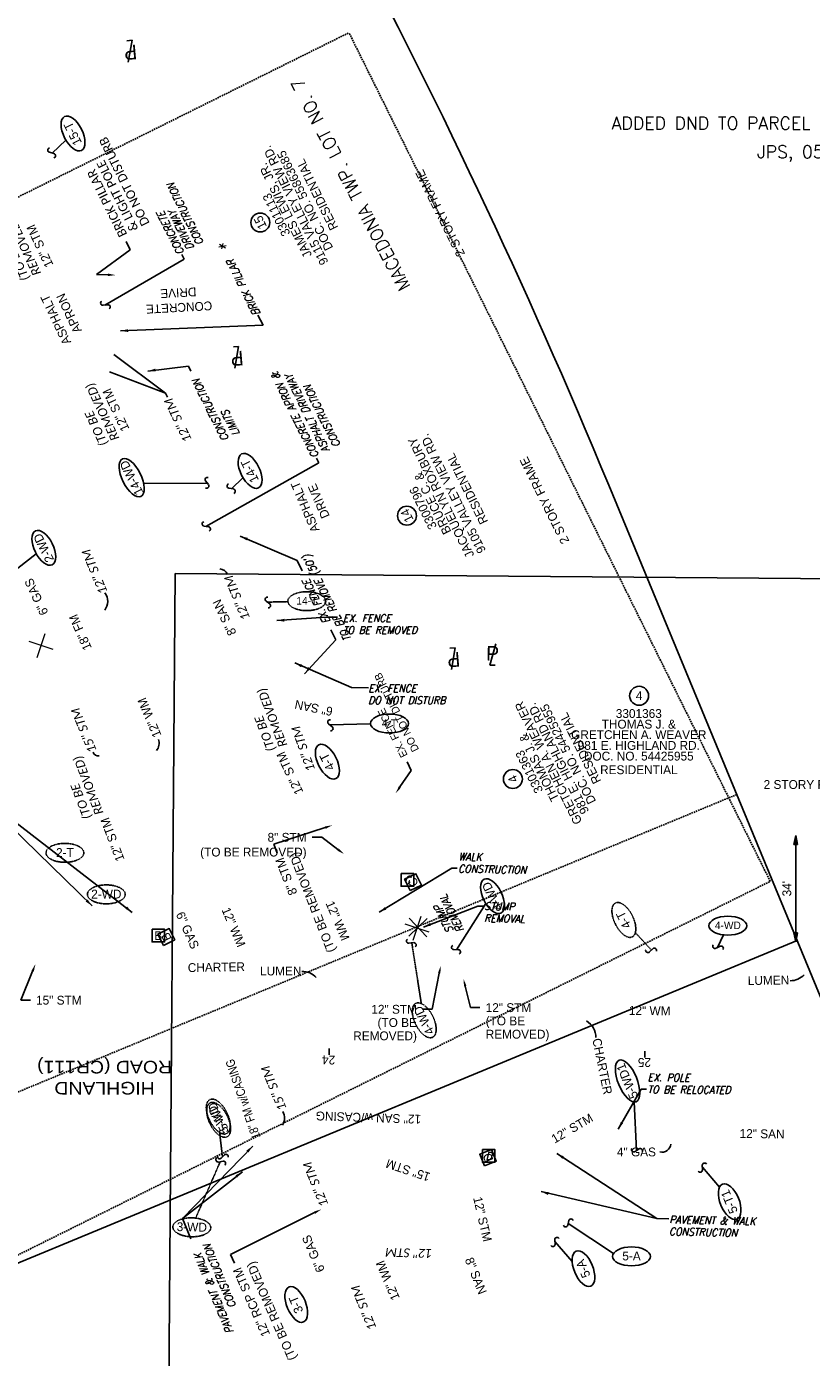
# Model space of a CAD drawing. Header units: feet. Extents: x 2244667 to 2246839, y 594935 to 597097.
# Tile 10 of 14: x 2245661 to 2245910, y 596146 to 596567. Entities that reach past the tile are written whole.
import ezdxf
from ezdxf import colors
from ezdxf.entities.mleader import LeaderData, LeaderLine
from ezdxf.enums import TextEntityAlignment as Align
from ezdxf.math import Vec2, Vec3

# ---------------------------------------------------------------- set-up
doc = ezdxf.new("R2010")
doc.units = ezdxf.units.FT
doc.header["$MEASUREMENT"] = 0
doc.linetypes.add('DASHED', pattern=[0.75, 0.5, -0.25])
doc.linetypes.add('HIDDEN2', pattern=[0.1875, 0.125, -0.0625])
doc.layers.add('0_View_Frame_Border', color=245, linetype='Continuous', plot=False)
doc.layers.add('SC_Scratch4', color=7, linetype='Continuous', plot=False)
for name, color, linetype in [('DR_P_Text', 7, 'Continuous'), ('DR_X_Text', 7, 'Continuous'), ('DV_X_Text', 7, 'Continuous'), ('DV_X_Text_02', 6, 'Continuous'), ('PV_X_Text', 7, 'Continuous'), ('RW_P_Text_01', 4, 'Continuous'), ('RW_P_Text_02', 150, 'Continuous'), ('RW_P_Text_03', 171, 'Continuous'), ('RW_P_Text_04', 7, 'Continuous'), ('RW_X_Esmt_Text_01', 2, 'Continuous'), ('SH_Text', 7, 'Continuous'), ('SV_X_Random_Point', 7, 'Continuous'), ('UT_X_Cable_TV_Text', 7, 'Continuous'), ('UT_X_Gas_Text', 7, 'Continuous'), ('UT_X_Sanitary_Text', 7, 'Continuous'), ('UT_X_Water_Text', 7, 'Continuous')]:
    doc.layers.add(name, color=color, linetype=linetype)
doc.styles.add('Font 70-Main Title', font='txt', dxfattribs={"width": 1.15, "height": 0.25})
doc.styles.add('P_Slanted_Normal', font='calibrii.ttf', dxfattribs={"height": 0.14})
doc.styles.add('P_Straight_Normal', font='calibri.ttf', dxfattribs={"height": 0.14})
doc.styles.add('ROMANS', font='ROMANS.shx', dxfattribs={"height": 2.4})
doc.styles.add('Slanted Normal CL CONST', font='romans.shx', dxfattribs={"width": 0.9, "oblique": 15, "height": 14})
doc.styles.add('Slanted-Normal', font='font31.shx', dxfattribs={"height": 0.14})
doc.styles.add('Slanted-Normal LS 0.50_0', font='font31.shx')
doc.dimstyles.new('Dec-0  Slanted', dxfattribs={"dimtxt": 0.14, "dimasz": 0.14, "dimexe": 0.07, "dimexo": 0.07, "dimgap": 0.07, "dimtad": 1, "dimdec": 0, "dimzin": 3, "dimdsep": 46, "dimtxsty": 'Slanted-Normal', "dimblk": 'Dim1', "dimcen": 0, "dimclrd": 256, "dimclre": 256, "dimclrt": 256, "dimaunit": 1, "dimadec": 5, "dimazin": 3, "dimtfac": 1, "dimtdec": 0, "dimtmove": 1, "dimatfit": 0, "dimldrblk": 'Dim1', "dimfxl": 1, "dimtolj": 1, "dimtzin": 0, "dimlwd": -1, "dimlwe": -1, "dimarcsym": 0})

# ---------------------------------------------------------------- blocks, each defined once
blk = doc.blocks.new('SQUIG')
blk.add_line((0.035, 0.029), (-0.021, -0.02))
for centre, start, end in [((-0.044, 0.008), 158.1069, 307.9876), ((0.057, 0.001), 341.0875, 128.316)]:
    blk.add_arc(centre, 0.0361, start, end)
blk = doc.blocks.new('AH2')
blk.add_solid([(8, -1.5), (0, 0), (8, 1.5)])
blk = doc.blocks.new('X')
at = {"layer": 'SV_X_Random_Point', "color": 7, "linetype": 'Continuous', "lineweight": 0}
for p, q in [((-0.0667, -0.0668), (0.0667, 0.0668)), ((-0.0667, 0.0668), (0.0667, -0.0668))]:
    blk.add_line(p, q, dxfattribs=at)
blk = doc.blocks.new('PL')
for q in [(0.055, 0.209), (0.048, -0.132)]:
    blk.add_line((-0.034, -0.132), q)
at = {"style": 'Slanted-Normal'}
blk.add_text('P', height=0.23, dxfattribs=at).set_placement((-0.097, -0.059))
blk = doc.blocks.new('Dim1')
h = blk.add_hatch(color=4)
h.dxf.hatch_style = 1
h.paths.add_polyline_path([(0, 0), (-1, -0.2), (-1, 0.2)])
at = {"color": 4}
blk.add_lwpolyline([(0, 0), (-1, -0.2), (-1, 0.2), (0, 0)], dxfattribs=at)
blk = doc.blocks.new('*D1124')
at = {"layer": 'Defpoints', "color": 0, "transparency": 16777216}
for p in [(2245902.64, 596310.86), (2245902.38, 596277.26), (2245904.68, 596277.26)]:
    blk.add_point(p, dxfattribs=at)
at = {"layer": 'SH_Text', "linetype": 'Continuous', "transparency": 16777216}
blk.add_line((2245904.68, 596308.06), (2245904.68, 596280.06), dxfattribs=at)
at = {"layer": 'SH_Text', "transparency": 16777216, "xscale": 2.8, "yscale": 2.8, "zscale": 2.8}
for p, rotation in [((2245904.68, 596310.86), 90), ((2245904.68, 596277.26), 270)]:
    blk.add_blockref('Dim1', p, dxfattribs=dict(at, rotation=rotation))
at = {"layer": 'SH_Text', "transparency": 16777216, "insert": (2245901.88, 596294.06), "char_height": 2.8, "attachment_point": 5, "rotation": 90, "style": 'Slanted-Normal'}
blk.add_mtext("\\A1;34'", dxfattribs=at)

msp = doc.modelspace()

# ---------------------------------------------------------------- linework, layer by layer
at = {"layer": '0_View_Frame_Border', "linetype": 'DASHED'}
for p, q in [((2245494.49, 596431.65), (2245763.19, 596565.07)), ((2245896.61, 596296.37), (2245763.19, 596565.07)), ((2245886, 596323.86), (2245608.79, 596209.16)), ((2245627.91, 596162.95), (2245896.61, 596296.37))]:
    msp.add_line(p, q, dxfattribs=at)
at = {"layer": '0_View_Frame_Border'}
for p, q in [((2245705.77, 596093.8), (2245708.14, 596393.79)), ((2245905.12, 596277.65), (2245627.91, 596162.95))]:
    msp.add_line(p, q, dxfattribs=at)
at = {"layer": '0_View_Frame_Border', "flags": 128}
for points in [[(2246144.07, 595700.14), (2245845.46, 596421.83, 0.049646), (2245652.86, 596781.58)], [(2245708.14, 596393.79), (2246143.8, 596390.36, -0.051679), (2246321.28, 596370.55), (2246630.44, 596303.23)]]:
    msp.add_lwpolyline(points, format="xyb", dxfattribs=at)
at = {"layer": 'DR_P_Text', "elevation": -2088, "flags": 128}
for points in [[(2245705.06, 596450.97), (2245688.68, 596463.22)], [(2245705.06, 596450.97), (2245687.37, 596457.73)], [(2245705.06, 596450.97), (2245705.7, 596449.68)]]:
    msp.add_lwpolyline(points, dxfattribs=at)
at = {"layer": 'DR_P_Text'}
for centre, radius, start, end in [((2245722.19, 596392.63), 2.66, 19.8403, 88.7106), ((2245682.32, 596385.03), 4.47, 321.6674, 36.3348), ((2245683.79, 596337.76), 1.7, 195.3027, 279.3689), ((2245835.2, 596246.89), 6.21, 0.1738, 58.569), ((2245738.85, 596221.39), 3.96, 325.2136, 31.6747)]:
    msp.add_arc(centre, radius, start, end, dxfattribs=at)
at = {"layer": 'DV_X_Text'}
msp.add_circle((2245855.08, 596355.14), 3, dxfattribs=at)
at = {"layer": 'DV_X_Text_02'}
for centre in [(2245735.11, 596504.98), (2245781.56, 596412.15), (2245815.12, 596328.77)]:
    msp.add_circle(centre, 3, dxfattribs=at)
at = {"layer": 'RW_P_Text_01', "linetype": 'HIDDEN2'}
for p, q in [((2245743.84, 596384.93), (2245737.41, 596384.78)), ((2245714.64, 596189.75), (2245722.43, 596207.63))]:
    msp.add_line(p, q, dxfattribs=at)
at = {"layer": 'RW_P_Text_01'}
for p, q in [((2245755.93, 596379.98), (2245740.32, 596378.96)), ((2245759.53, 596379.97), (2245755.93, 596379.98)), ((2245763.98, 596357.74), (2245746, 596365.57)), ((2245769.42, 596357.62), (2245763.98, 596357.74)), ((2245770.04, 596346.21), (2245757.18, 596345.9)), ((2245795.77, 596300.56), (2245772.71, 596286.57)), ((2245797.43, 596300.52), (2245795.77, 596300.56)), ((2245804.02, 596288.53), (2245786.81, 596281.91)), ((2245806.06, 596288.49), (2245804.02, 596288.53)), ((2245881.82, 596279.41), (2245879.96, 596275.46)), ((2245855.73, 596230.61), (2245848.47, 596217.92)), ((2245857.4, 596230.6), (2245855.73, 596230.61)), ((2245860.72, 596189.64), (2245828.98, 596210.19)), ((2245860.72, 596189.64), (2245824.03, 596198.17)), ((2245832.63, 596188.04), (2245846.97, 596178.56)), ((2245864.49, 596189.55), (2245860.72, 596189.64))]:
    msp.add_line(p, q, dxfattribs=at)
at = {"layer": 'RW_P_Text_01', "flags": 128}
for points in [[(2245779.7, 596298.84), (2245783.7, 596298.84), (2245783.7, 596294.84), (2245779.7, 596294.84)], [(2245805.44, 596211.42), (2245809.44, 596211.42), (2245809.44, 596207.42), (2245805.44, 596207.42)]]:
    msp.add_lwpolyline(points, close=True, dxfattribs=at)
at = {"layer": 'RW_P_Text_01', "linetype": 'HIDDEN2'}
for centre, major_axis in [((2245749.83, 596385.08), (6, 0)), ((2245673.23, 596305.4), (6, 0)), ((2245686.34, 596292.25), (6, 0)), ((2245713.42, 596186.84), (6, -0.13))]:
    msp.add_ellipse(centre, major_axis=major_axis, ratio=0.5, dxfattribs=at)
at = {"layer": 'RW_P_Text_01'}
for centre in [(2245776.03, 596346.35), (2245883.19, 596282.33), (2245852.68, 596177.63)]:
    msp.add_ellipse(centre, major_axis=(6, 0), ratio=0.5, dxfattribs=at)
at = {"layer": 'RW_P_Text_02', "linetype": 'HIDDEN2'}
for p, q in [((2245853.9, 596280.11), (2245859.01, 596274.62)), ((2245786.1, 596257.69), (2245783.1, 596276.86))]:
    msp.add_line(p, q, dxfattribs=at)
at = {"layer": 'RW_P_Text_02'}
for p, q in [((2245756.94, 596241.41), (2245756.95, 596243.4)), ((2245856.94, 596240.62), (2245856.95, 596242.62)), ((2245853.57, 596226.51), (2245854.29, 596211.16)), ((2245710.49, 596189.63), (2245732.74, 596212.56)), ((2245710.49, 596189.63), (2245729.45, 596204.43)), ((2245880.52, 596199.52), (2245875.12, 596205.89)), ((2245710.49, 596189.63), (2245713.06, 596183.22)), ((2245833.84, 596175.97), (2245828.44, 596182.33))]:
    msp.add_line(p, q, dxfattribs=at)
at = {"layer": 'RW_P_Text_02', "flags": 128}
msp.add_lwpolyline([(2245806.14, 596206.29), (2245804.62, 596209.99), (2245808.31, 596211.51), (2245809.84, 596207.82)], close=True, dxfattribs=at)
at = {"layer": 'RW_P_Text_02', "linetype": 'HIDDEN2'}
for centre in [(2245850.26, 596284.16), (2245787.03, 596252.38)]:
    msp.add_ellipse(centre, major_axis=(-2.67, 5.37), ratio=0.5, dxfattribs=at)
at = {"layer": 'RW_P_Text_02'}
for centre, major_axis, ratio in [((2245851.44, 596233.16), (-2.71, 6.55), 0.423247), ((2245883.77, 596194.96), (-2.29, 5.54), 0.5), ((2245837.46, 596173.75), (-2.29, 5.54), 0.5), ((2245746.51, 596162.4), (-2.29, 5.54), 0.5)]:
    msp.add_ellipse(centre, major_axis=major_axis, ratio=ratio, dxfattribs=at)
at = {"layer": 'RW_P_Text_03', "linetype": 'HIDDEN2'}
msp.add_ellipse((2245721.92, 596220.85), major_axis=(-2.67, 5.37), ratio=0.5, dxfattribs=at)
at = {"layer": 'RW_P_Text_04'}
for p, q in [((2245673.54, 596531.04), (2245669.18, 596526.95)), ((2245710.96, 596493.4), (2245685.89, 596478.85)), ((2245710.22, 596494.89), (2245710.96, 596493.4)), ((2245736, 596472.5), (2245690.82, 596470.66)), ((2245734.37, 596475.67), (2245736, 596472.5)), ((2245712.36, 596459.45), (2245699.48, 596457.95)), ((2245712.36, 596459.45), (2245713.1, 596457.95)), ((2245752.89, 596430.35), (2245753.63, 596428.86)), ((2245753.63, 596428.86), (2245717.87, 596408.77)), ((2245718.31, 596422.43), (2245698.23, 596422.35)), ((2245729.63, 596424.18), (2245726.04, 596420.67)), ((2245746.81, 596397.91), (2245728.71, 596405.61)), ((2245664.16, 596400.08), (2245658.33, 596395.48)), ((2245748.36, 596394.7), (2245746.81, 596397.91)), ((2245757.42, 596376.01), (2245758.99, 596372.81)), ((2245758.99, 596372.81), (2245749.16, 596362.12)), ((2245643.91, 596325.54), (2245681.83, 596288.63)), ((2245643.91, 596325.54), (2245694.56, 596286.53)), ((2245806.5, 596289.37), (2245797.26, 596274.72))]:
    msp.add_line(p, q, dxfattribs=at)
at = {"layer": 'RW_P_Text_04', "linetype": 'HIDDEN2'}
msp.add_line((2245722.23, 596216.85), (2245723.12, 596209.15), dxfattribs=at)
at = {"layer": 'RW_P_Text_04', "flags": 128}
for points in [[(2245782.6, 596293.43), (2245780.82, 596297.02), (2245784.4, 596298.8), (2245786.18, 596295.21)], [(2245704.46, 596276.08), (2245702.68, 596279.66), (2245706.27, 596281.44), (2245708.04, 596277.86)]]:
    msp.add_lwpolyline(points, close=True, dxfattribs=at)
at = {"layer": 'RW_P_Text_04'}
for centre, major_axis, ratio in [((2245675.8, 596533.16), (-2.67, 5.37), 0.5), ((2245694.37, 596424.19), (-2.95, 5.94), 0.452234), ((2245731.87, 596426.33), (-2.67, 5.37), 0.5), ((2245666.55, 596401.97), (-2.67, 5.37), 0.5), ((2245756.36, 596334.26), (-2.67, 5.37), 0.5), ((2245808.65, 596291.68), (-2.67, 5.37), 0.5)]:
    msp.add_ellipse(centre, major_axis=major_axis, ratio=ratio, dxfattribs=at)
at = {"layer": 'RW_P_Text_04', "linetype": 'HIDDEN2'}
msp.add_ellipse((2245721.8, 596221.9), major_axis=(-2.67, 5.37), ratio=0.5, dxfattribs=at)
at = {"layer": 'RW_X_Esmt_Text_01', "flags": 128}
msp.add_lwpolyline([(2245700.81, 596281.18), (2245704.81, 596281.18), (2245704.81, 596277.18), (2245700.81, 596277.18)], close=True, dxfattribs=at)
at = {"layer": 'UT_X_Cable_TV_Text'}
for centre, radius, start, end in [((2245748.34, 596261.64), 6.23, 43.9507, 90.3519), ((2245902.95, 596270.93), 6.03, 269.8537, 317.0224)]:
    msp.add_arc(centre, radius, start, end, dxfattribs=at)
at = {"layer": 'UT_X_Gas_Text'}
msp.add_arc((2245862.35, 596213.35), 2.75, 255.3654, 356.0376, dxfattribs=at)
at = {"layer": 'UT_X_Water_Text'}
msp.add_arc((2245699.4, 596340.09), 3.65, 320.5472, 19.5429, dxfattribs=at)

# ---------------------------------------------------------------- block references
at = {"layer": 'RW_P_Text_01'}
for name, p, xscale, yscale, zscale, rotation in [('SQUIG', (2245737.41, 596384.78), 20, 20, 20, 281.118531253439), ('AH2', (2245740.32, 596378.96), 0.3000000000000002, 0.3000000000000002, 0.3000000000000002, 2.171642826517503), ('PL', (2245808.55, 596367.45, 3534245.5), 20, 20, 20, 358.7637791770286), ('AH2', (2245746, 596365.57), 0.3000000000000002, 0.3000000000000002, 0.3000000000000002, 335.34234724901), ('SQUIG', (2245757.18, 596345.9), 20, 20, 20, 281.118531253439), ('AH2', (2245772.71, 596286.57), 0.3000000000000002, 0.3000000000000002, 0.3000000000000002, 31.25567878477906), ('X', (2245785.09, 596281.77, 1045.55), 42.71316995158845, 42.71316995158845, 42.71316995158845, 358.7637791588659), ('AH2', (2245786.81, 596281.91), 0.3, 0.3, 0.3, 21.04078677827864), ('SQUIG', (2245879.96, 596275.46), 20, 20, 20, 344.5002398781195), ('AH2', (2245848.47, 596217.92), 0.3000000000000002, 0.3000000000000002, 0.3000000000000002, 60.22399491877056), ('AH2', (2245828.98, 596210.19), 0.3000000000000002, 0.3000000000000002, 0.3000000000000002, 328.0840869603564), ('AH2', (2245824.03, 596198.17), 0.3000000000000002, 0.3000000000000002, 0.3000000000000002, 344.3806568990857), ('SQUIG', (2245832.61, 596188.07), 20, 20, 20, 36.33594769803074)]:
    msp.add_blockref(name, p, dxfattribs=dict(at, xscale=xscale, yscale=yscale, zscale=zscale, rotation=rotation))
at = {"layer": 'RW_P_Text_01', "linetype": 'HIDDEN2', "xscale": 20, "yscale": 20, "zscale": 20, "rotation": 328.2616137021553}
msp.add_blockref('SQUIG', (2245722.43, 596207.63), dxfattribs=at)
at = {"layer": 'RW_P_Text_02', "linetype": 'HIDDEN2', "xscale": 20, "yscale": 20, "zscale": 20}
for p, rotation in [((2245783.1, 596276.86), 146.7561908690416), ((2245859.01, 596274.62), 183.0276402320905)]:
    msp.add_blockref('SQUIG', p, dxfattribs=dict(at, rotation=rotation))
at = {"layer": 'RW_P_Text_02'}
for name, p, xscale, yscale, zscale, rotation in [('AH2', (2245732.73, 596212.55), 0.3, 0.3, 0.3, 225.216267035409), ('SQUIG', (2245854.29, 596211.16), 20, 20, 20, 353.2305024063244), ('SQUIG', (2245875.12, 596205.89), 20, 20, 20, 231.2231721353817), ('AH2', (2245729.45, 596204.43), 0.3000000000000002, 0.3000000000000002, 0.3000000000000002, 217.1825719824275), ('SQUIG', (2245828.44, 596182.33), 20, 20, 20, 231.2231721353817)]:
    msp.add_blockref(name, p, dxfattribs=dict(at, xscale=xscale, yscale=yscale, zscale=zscale, rotation=rotation))
at = {"layer": 'RW_P_Text_04'}
for name, p, xscale, yscale, zscale, rotation in [('PL', (2245694.03, 596559.97), 20, 20, 20, 184.9341599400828), ('SQUIG', (2245669.18, 596526.95), 20, 20, 20, 124.3455186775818), ('SQUIG', (2245685.89, 596478.85), 20, 20, 20, 325.9777707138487), ('AH2', (2245690.82, 596470.66), -0.3000000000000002, 0.3000000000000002, 0.3000000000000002, 182.1496037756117), ('PL', (2245727.76, 596463.06), 20, 20, 20, 184.9341599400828), ('AH2', (2245699.48, 596457.95), 0.3000000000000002, 0.3000000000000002, 0.3000000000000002, 6.875322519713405), ('SQUIG', (2245718.3, 596422.42), 20, 20, 20, 86.67300856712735), ('SQUIG', (2245726.04, 596420.67), 20, 20, 20, 129.051916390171), ('SQUIG', (2245717.87, 596408.77), 20, 20, 20, 309.7500841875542), ('AH2', (2245728.71, 596405.61), 0.3000000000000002, 0.3000000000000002, 0.3000000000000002, 338.9412786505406), ('X', (2245665.68, 596371.02), 42.71316995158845, 42.71316995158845, 42.71316995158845, 116.405925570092), ('PL', (2245796.37, 596367.66), 20, 20, 20, 184.9341599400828), ('AH2', (2245749.16, 596362.12), -0.3000000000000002, 0.3000000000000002, 0.3000000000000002, 228.9434635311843), ('AH2', (2245681.83, 596288.63), 0.3000000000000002, 0.3000000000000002, 0.3000000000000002, 135.9594419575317), ('AH2', (2245694.56, 596286.53), 0.3000000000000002, 0.3000000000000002, 0.3000000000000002, 142.1131382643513), ('X', (2245784.79, 596281.54), 42.71316995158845, 42.71316995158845, 42.71316995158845, 116.405925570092), ('SQUIG', (2245797.26, 596274.72), 20, 20, 20, 137.4105609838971), ('SQUIG', (2245723.12, 596209.15), 20.00000000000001, 20.00000000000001, 20.00000000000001, 2.967641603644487)]:
    msp.add_blockref(name, p, dxfattribs=dict(at, xscale=xscale, yscale=yscale, zscale=zscale, rotation=rotation))

# ---------------------------------------------------------------- texts
at = {"layer": 'DR_P_Text', "style": 'P_Slanted_Normal'}
for s, rotation, p in [('12" STM', 115.5759, (2245713.53, 596436.21)), ('12" STM', 112.5829, (2245686.8, 596388.03, -2088.58)), ('12" STM', 112.5829, (2245731.93, 596379.76)), ('15" STM', 112.5829, (2245683.37, 596337.8)), ('12" STM', 109.4914, (2245752.53, 596331.74)), ('15" STM', 112.4783, (2245743.52, 596224.47)), ('12" STM', 112.116, (2245756.74, 596194.02, 1071.35)), ('12" STM', 178.2753, (2245789.72, 596179.9, 10.61)), ('12" STM', 112.116, (2245771.99, 596154.94, 1071.35))]:
    msp.add_text(s, height=2.8, rotation=rotation, dxfattribs=at).set_placement(p)
at = {"layer": 'DR_P_Text', "char_height": 2.8, "attachment_point": 1, "line_spacing_factor": 0.85, "style": 'P_Slanted_Normal'}
for insert, rotation in [((2245659.62, 596486.09), 115), ((2245684.41, 596433.81, -1042), 115), ((2245737.41, 596337.1), 111), ((2245679.17, 596315.65), 111)]:
    msp.add_mtext('(TO BE \\PREMOVED)', dxfattribs=dict(at, insert=insert, rotation=rotation))
at = {"layer": 'DR_X_Text', "style": 'Slanted-Normal'}
for s, rotation, p in [('12" STM', 30.3758, (2245828.35, 596213.32)), ('15" STM', 161.5467, (2245789.19, 596203.92)), ('12" STM', 283, (2245802.51, 596196.13))]:
    msp.add_text(s, height=2.8, rotation=rotation, dxfattribs=at).set_placement(p)
at = {"layer": 'DR_X_Text', "char_height": 2.8, "attachment_point": 3, "style": 'Slanted-Normal'}
for insert, rotation in [((2245660.97, 596503.46), 115.1947), ((2245685.04, 596451.55), 115.1947), ((2245740.12, 596336.55), 115.1947), ((2245684.41, 596315.86), 110.737)]:
    msp.add_mtext('12" STM', dxfattribs=dict(at, insert=insert, rotation=rotation))
at = {"layer": 'DV_X_Text', "style": 'Slanted-Normal'}
for s, p in [('4', (2245855.08, 596355.14)), ('3301363', (2245854.99, 596349.51)), ('THOMAS J. &', (2245854.99, 596346.14)), ('GRETCHEN A. WEAVER', (2245854.99, 596342.81)), ('981 E. HIGHLAND RD.', (2245854.99, 596339.41)), ('DOC. NO. 54425955', (2245854.99, 596336.03)), ('RESIDENTIAL', (2245855.01, 596331.71)), ('2 STORY FRAME', (2245909.61, 596327.04))]:
    msp.add_text(s, height=2.8, dxfattribs=at).set_placement(p, align=Align.MIDDLE)
at = {"layer": 'DV_X_Text_02', "style": 'Slanted-Normal'}
for s, rotation, p in [('9115 VALLEY VIEW RD.', 116.4059, (2245746.24, 596510.4)), ('DOC. NO. 55863685', 116.4059, (2245749.26, 596511.9)), ('JAMES LEWIS, JR.', 116.4059, (2245743.21, 596508.9)), ('RESIDENTIAL', 116.4059, (2245753.12, 596513.77)), ('2 STORY FRAME', 116.4059, (2245792.07, 596507.89)), ('3301113', 116.4059, (2245740.19, 596507.4)), ('15', 116.4059, (2245735.11, 596504.98)), ('JACQUELYN ROXBURY', 116.4059, (2245792.69, 596418.05)), ('9105 VALLEY VIEW RD.', 116.4059, (2245796.14, 596419.12)), ('RESIDENTIAL', 116.4059, (2245800.59, 596420.66)), ('2 STORY FRAME', 116.4059, (2245825.1, 596416.97)), ('BRUCE C. &', 116.4059, (2245789.66, 596416.07)), ('3300796', 116.4059, (2245786.64, 596414.57)), ('14', 116.4059, (2245781.56, 596412.15)), ('GRETCHEN A. WEAVER', 116.4059, (2245826.36, 596333.83)), ('981 E. HIGHLAND RD.', 116.4059, (2245829.46, 596335.25)), ('DOC. NO. 54425955', 116.4059, (2245832.53, 596336.66)), ('RESIDENTIAL', 116.4059, (2245836.44, 596338.49)), ('THOMAS J. &', 116.4059, (2245823.34, 596332.44)), ('3301363', 116.4059, (2245820.28, 596331.03)), ('4', 114.6584, (2245815.12, 596328.77))]:
    msp.add_text(s, height=2.8, rotation=rotation, dxfattribs=at).set_placement(p, align=Align.MIDDLE)
at = {"layer": 'PV_X_Text', "char_height": 2.8, "width": 15.7295, "attachment_point": 2, "style": 'Slanted-Normal'}
for s, insert, rotation in [('ASPHALT\\PAPRON', (2245669.07, 596473.6), 115.4305), ('CONCRETE\\PDRIVE', (2245709.47, 596476.67), 183.084), ('ASPHALT\\PDRIVE', (2245748.04, 596414.35), 113.1645)]:
    msp.add_mtext(s, dxfattribs=dict(at, insert=insert, rotation=rotation))
at = {"layer": 'RW_P_Text_01', "style": 'Slanted-Normal LS 0.50_0'}
for s, height, p in [('14-T', 2.4, (2245749.83, 596385.19)), ('4-T', 2.4, (2245776.03, 596346.46)), ('2-T', 2.8, (2245673.23, 596305.5)), ('2-WD', 2.8, (2245686.34, 596292.36)), ('4-WD', 2.4, (2245883.19, 596282.44)), ('5-A', 2.8, (2245852.68, 596177.74))]:
    msp.add_text(s, height=height, dxfattribs=at).set_placement(p, align=Align.MIDDLE)
at = {"layer": 'RW_P_Text_01', "style": 'Slanted Normal CL CONST', "oblique": 15, "width": 0.9}
for s, p in [('EX. FENCE', (2245761.31, 596378.51)), ('TO BE REMOVED', (2245761.23, 596374.71)), ('EX. FENCE', (2245769.36, 596356.27)), ('DO NOT DISTURB', (2245769.27, 596352.48))]:
    msp.add_text(s, height=2.4, dxfattribs=at).set_placement(p)
for s, rotation, p in [('WALK', 358.7638, (2245797.83, 596303.01)), ('CONSTRUCTION', 358.7638, (2245797.75, 596299.21)), ('STUMP', 358.7638, (2245806.06, 596287.35)), ('REMOVAL', 358.7638, (2245805.98, 596283.55)), ('EX. POLE', 359.5483, (2245857.77, 596233.09)), ('TO BE RELOCATED', 359.5483, (2245857.74, 596229.29)), ('PAVEMENT & WALK', 358.7638, (2245864.61, 596188.12)), ('CONSTRUCTION', 358.7638, (2245864.53, 596184.33))]:
    msp.add_text(s, height=2.4, rotation=rotation, dxfattribs=at).set_placement(p)
for s, p in [('C', (2245781.7, 596296.84)), ('D', (2245807.44, 596209.42))]:
    msp.add_text(s, height=2.4, rotation=358.7638, dxfattribs=at).set_placement(p, align=Align.MIDDLE)
at = {"layer": 'RW_P_Text_01', "style": 'Slanted-Normal LS 0.50_0'}
msp.add_text('3-WD', height=2.8, rotation=358.7638, dxfattribs=at).set_placement((2245713.42, 596186.94), align=Align.MIDDLE)
at = {"layer": 'RW_P_Text_02'}
for s, rotation, style, p in [('4-T', 116.4059, 'Slanted-Normal LS 0.50_0', (2245850.16, 596284.12)), ('4-WD', 116.4059, 'Slanted-Normal LS 0.50_0', (2245786.93, 596252.33)), ('5-WD1', 112.4783, 'Slanted-Normal LS 0.50_0', (2245851.34, 596233.12)), ('D', 112.3969, 'Slanted-Normal', (2245807.23, 596208.9)), ('5-T1', 112.4783, 'Slanted-Normal LS 0.50_0', (2245883.67, 596194.92)), ('5-A', 112.4783, 'Slanted-Normal LS 0.50_0', (2245837.36, 596173.71)), ('3-T', 112.4783, 'Slanted-Normal LS 0.50_0', (2245746.41, 596162.36))]:
    msp.add_text(s, height=2.8, rotation=rotation, dxfattribs=dict(at, style=style)).set_placement(p, align=Align.MIDDLE)
at = {"layer": 'RW_P_Text_02', "style": 'Slanted-Normal'}
for s, p in [('24', (2245758.87, 596241.18)), ('25', (2245858.87, 596240.39))]:
    msp.add_text(s, height=2.8, rotation=179.1264, dxfattribs=at).set_placement(p)
at = {"layer": 'RW_P_Text_02', "style": 'Slanted Normal CL CONST', "oblique": 15, "width": 0.9}
for s, p in [('CONSTRUCTION', (2245727.48, 596161.92)), ('PAVEMENT & WALK', (2245726.72, 596153.81))]:
    msp.add_text(s, height=2.4, rotation=112.4783, dxfattribs=at).set_placement(p)
at = {"layer": 'RW_P_Text_03', "style": 'Slanted-Normal LS 0.50_0'}
msp.add_text('5-WD', height=2.8, rotation=116.4059, dxfattribs=at).set_placement((2245721.82, 596220.8), align=Align.MIDDLE)
at = {"layer": 'RW_P_Text_04', "style": 'ROMANS'}
msp.add_text('MACEDONIA TWP. LOT NO. 7', height=4, rotation=117.5287, dxfattribs=at).set_placement((2245765.51, 596517.93), align=Align.CENTER)
at = {"layer": 'RW_P_Text_04'}
for s, style, p in [('15-T', 'Slanted-Normal LS 0.50_0', (2245675.71, 596533.11)), ('14-WD', 'Slanted-Normal LS 0.50_0', (2245694.28, 596424.14)), ('14-T', 'Slanted-Normal LS 0.50_0', (2245731.77, 596426.28)), ('2-WD', 'Slanted-Normal LS 0.50_0', (2245666.46, 596401.93)), ('4-T', 'Slanted-Normal LS 0.50_0', (2245756.26, 596334.21)), ('C', 'Slanted-Normal', (2245783.5, 596296.11)), ('4-WD', 'Slanted-Normal LS 0.50_0', (2245808.55, 596291.63)), ('B', 'Slanted-Normal', (2245705.36, 596278.76)), ('5-WD', 'Slanted-Normal LS 0.50_0', (2245721.7, 596221.85))]:
    msp.add_text(s, height=2.8, rotation=116.4059, dxfattribs=dict(at, style=style)).set_placement(p, align=Align.MIDDLE)
at = {"layer": 'RW_P_Text_04', "style": 'Slanted Normal CL CONST', "oblique": 15, "width": 0.9}
for s, height, p in [('CONSTRUCTION', 2.4, (2245717.26, 596498.53)), ('CONCRETE', 2.4, (2245711.11, 596495.48)), ('DRIVEWAY', 2.4, (2245714.19, 596497.01)), ('*', 4, (2245726.57, 596496.97)), ('BRICK PILLAR', 2.4, (2245735.18, 596476.18)), ('CONSTRUCTION', 2.4, (2245725.26, 596436.5)), ('CONCRETE APRON &', 2.4, (2245753.77, 596431.18)), ('ASPHALT DRIVEWAY', 2.4, (2245757.19, 596432.88)), ('CONSTRUCTION', 2.4, (2245760.59, 596434.57)), ('LIMITS', 2.4, (2245728.66, 596438.19)), ("TO BE REMOVE (50')", 2.4, (2245764.03, 596373.1)), ('EX. FENCE', 2.4, (2245757.36, 596378.72)), ('REMOVAL', 2.4, (2245799.74, 596280.99)), ('STUMP', 2.4, (2245796.43, 596280.73))]:
    msp.add_text(s, height=height, rotation=116.4059, dxfattribs=at).set_placement(p)
at = {"layer": 'RW_X_Esmt_Text_01', "style": 'Slanted-Normal'}
msp.add_text('B', height=2.8, dxfattribs=at).set_placement((2245702.81, 596279.18), align=Align.MIDDLE)
at = {"layer": 'SC_Scratch4', "color": 1, "style": 'ROMANS'}
for s, p in [('ADDED DND TO PARCEL 15 FOR LPOLE & BRICK COLUMN', (2245924.08, 596534.4)), ('JPS, 05.23.24 PER JJG', (2245924.08, 596525.37))]:
    msp.add_text(s, height=4, dxfattribs=at).set_placement(p, align=Align.CENTER)
at = {"layer": 'SH_Text', "insert": (2245685.79, 596228.88), "char_height": 4, "width": 57.7544, "attachment_point": 2, "rotation": 180, "style": 'Font 70-Main Title'}
msp.add_mtext('HIGHLAND \\PROAD (CR111) ', dxfattribs=at)
at = {"layer": 'UT_X_Cable_TV_Text', "style": 'Slanted-Normal'}
for s, rotation, p in [('CHARTER', 1, (2245712.17, 596267.64, 1049.8)), ('LUMEN', 1, (2245889.53, 596263.53)), ('CHARTER', 281.477, (2245840.26, 596246.38, 1049.8))]:
    msp.add_text(s, height=2.8, rotation=rotation, dxfattribs=at).set_placement(p)
msp.add_text('LUMEN', height=2.8, dxfattribs=at).set_placement((2245735.03, 596266.59))
at = {"layer": 'UT_X_Gas_Text', "style": 'Slanted-Normal'}
for rotation, p in [(115, (2245668.07, 596381.42)), (293.8022, (2245708.3, 596285.97)), (113, (2245755.64, 596173.31))]:
    msp.add_text('6" GAS', height=2.8, rotation=rotation, dxfattribs=at).set_placement(p)
msp.add_text('4" GAS', height=2.8, dxfattribs=at).set_placement((2245848.06, 596209.29))
at = {"layer": 'UT_X_Sanitary_Text', "style": 'Slanted-Normal'}
for s, rotation, p in [('8" SAN', 115.4114, (2245727.63, 596375.02)), ('18" FM', 113.8272, (2245681.8, 596370.3)), ('6" SAN', 168.5503, (2245758.26, 596351.42)), ('12" SAN w/CASING', 178.1128, (2245786.08, 596222.42)), ('12" SAN', 359.1893, (2245886.9, 596215.15)), ('8" SAN', 291.7456, (2245799.83, 596176.6))]:
    msp.add_text(s, height=2.8, rotation=rotation, dxfattribs=at).set_placement(p)
at = {"layer": 'UT_X_Sanitary_Text', "style": 'Slanted-Normal', "width": 0.85}
msp.add_text('18" FM w/CASING', height=2.8, rotation=109, dxfattribs=at).set_placement((2245735.24, 596215.4))
at = {"layer": 'UT_X_Water_Text', "style": 'Slanted-Normal'}
for rotation, p in [(112.8984, (2245703.85, 596342.67)), (293, (2245722.79, 596287.39)), (293, (2245755.74, 596289.42)), (359.2002, (2245851.83, 596254.11)), (113, (2245779.35, 596164.48))]:
    msp.add_text('12" WM', height=2.8, rotation=rotation, dxfattribs=at).set_placement(p)

# ---------------------------------------------------------------- dimensions: what is measured, and where the dimension line sits
at = {"layer": 'SH_Text'}
dim = msp.add_linear_dim(base=(2245904.68, 596277.26), p1=(2245902.64, 596310.86), p2=(2245902.38, 596277.26), angle=90, dimstyle='Dec-0  Slanted', override={"dimpost": "'", "dimse1": 1, "dimse2": 1, "dimsd1": 0}, dxfattribs=at)
dim.commit()
dim.dimension.update_dxf_attribs({"geometry": '*D1124', "text_midpoint": (2245901.88, 596294.06)})

# ---------------------------------------------------------------- leaders
at = {"layer": 'DR_P_Text', "color": 1}
ml = msp.add_multileader_mtext('Standard', dxfattribs=at)
ml.set_content('BRICK PILLAR \\P& LIGHT POLE\\PDO NOT DISTURB', color=1, style='P_Straight_Normal')
ml.set_leader_properties()
ml.build(insert=Vec2(0, 0))
ml.multileader.update_dxf_attribs({"dogleg_length": 0.15, "arrow_head_size": 2.4, "scale": 20})
ctx = ml.context
ctx.base_point, ctx.scale, ctx.char_height, ctx.arrow_head_size, ctx.landing_gap_size, ctx.plane_origin, ctx.plane_x_axis, ctx.plane_y_axis = Vec3(2245692.58, 596499.01), 20, 2.8, 2.4, 1.8, Vec3(2245689.25, 596488.32), Vec3(-0.444728, 0.895666), Vec3(-0.895666, -0.444728)
notes = []
notes.append((ctx, [(0, (1, 1, 0), (2245693.91, 596496.32), (-0.444728, 0.895666), 3, [(1, [(2245689.25, 596488.32), (2245683.23, 596488.54)], 0, [])])]))
ctx.mtext.insert, ctx.mtext.text_direction, ctx.mtext.rotation, ctx.mtext.line_spacing_factor, ctx.mtext.flow_direction = Vec3(2245690.51, 596499.99), Vec3(-0.444728, 0.895666), 2.031667, 0.85, 5
at = {"layer": 'DR_P_Text'}
ml = msp.add_multileader_mtext('Standard', dxfattribs=at)
ml.set_content('12" STM\\P(TO BE \\PREMOVED)', color=256, style='Slanted-Normal')
ml.set_leader_properties()
ml.build(insert=Vec2(0, 0))
ml.multileader.update_dxf_attribs({"dogleg_length": 0.15, "arrow_head_size": 2.4, "scale": 20})
ctx = ml.context
ctx.base_point, ctx.scale, ctx.char_height, ctx.arrow_head_size, ctx.landing_gap_size, ctx.plane_origin = Vec3(2245763.52, 596255.86), 20, 2.8, 2.4, 1.8, Vec3(2245826.72, 596277.36)
ctx.text_align_type = 2
notes.append((ctx, [(0, (1, 1, 0), (2245789.52, 596255.86), (-1, 0), 3, [(0, [(2245792.24, 596269.62)], 0, [])])]))
ctx.mtext.insert, ctx.mtext.alignment, ctx.mtext.line_spacing_factor, ctx.mtext.flow_direction = Vec3(2245784.72, 596257.26), 3, 0.9, 5
ml = msp.add_multileader_mtext('Standard', dxfattribs=at)
ml.set_content('12" STM \\P(TO BE \\PREMOVED)', color=256, style='Slanted-Normal')
ml.set_leader_properties()
ml.build(insert=Vec2(0, 0))
ml.multileader.update_dxf_attribs({"dogleg_length": 0.15, "arrow_head_size": 2.4, "scale": 20})
ctx = ml.context
ctx.base_point, ctx.scale, ctx.char_height, ctx.arrow_head_size, ctx.landing_gap_size, ctx.plane_origin = Vec3(2245804.69, 596256.38), 20, 2.8, 2.4, 1.8, Vec3(2245839.94, 596261.96)
notes.append((ctx, [(1, (1, 1, 0), (2245801.69, 596256.38), (1, 0), 3, [(0, [(2245799.45, 596265.52)], 0, [])])]))
ctx.mtext.insert, ctx.mtext.line_spacing_factor, ctx.mtext.flow_direction = Vec3(2245806.49, 596257.78), 0.9, 5
at = {"layer": 'DR_X_Text'}
ml = msp.add_multileader_mtext('Standard', dxfattribs=at)
ml.set_content('15" STM', color=256, style='Slanted-Normal')
ml.set_leader_properties()
ml.build(insert=Vec2(0, 0))
ml.multileader.update_dxf_attribs({"dogleg_length": 0.15, "arrow_head_size": 2.4, "scale": 20})
ctx = ml.context
ctx.base_point, ctx.scale, ctx.char_height, ctx.arrow_head_size, ctx.landing_gap_size, ctx.plane_origin = Vec3(2245662.28, 596258.74), 20, 2.8, 2.4, 1.8, Vec3(2245686.16, 596275.59)
notes.append((ctx, [(1, (1, 1, 0), (2245659.28, 596258.74), (1, 0), 3, [(0, [(2245663.91, 596270.18)], 0, [])])]))
ctx.mtext.insert, ctx.mtext.flow_direction = Vec3(2245664.08, 596260.14), 5
ml = msp.add_multileader_mtext('Standard', dxfattribs=at)
ml.set_content('12" RCP STM\\P(TO BE REMOVED)', color=256, style='Slanted-Normal')
ml.set_leader_properties()
ml.build(insert=Vec2(0, 0))
ml.multileader.update_dxf_attribs({"dogleg_length": 0.15, "arrow_head_size": 2.4, "scale": 20})
ctx = ml.context
ctx.base_point, ctx.scale, ctx.char_height, ctx.arrow_head_size, ctx.landing_gap_size, ctx.plane_origin, ctx.plane_x_axis, ctx.plane_y_axis = Vec3(2245742.52, 596139.8), 20, 2.8, 2.4, 1.8, Vec3(2245699.73, 596121.36), Vec3(-0.400718, 0.916201), Vec3(-0.916201, -0.400718)
ctx.text_align_type = 2
notes.append((ctx, [(0, (1, 1, 0), (2245725.7, 596178.26), (0.400718, -0.916201), 3, [(0, [(2245754.46, 596192.54)], 0, [])])]))
ctx.mtext.insert, ctx.mtext.text_direction, ctx.mtext.rotation, ctx.mtext.alignment, ctx.mtext.flow_direction = Vec3(2245726.34, 596173.3), Vec3(-0.400718, 0.916201), 1.983097, 3, 5
at = {"layer": 'RW_P_Text_01'}
ml = msp.add_multileader_mtext('Standard', dxfattribs=at)
ml.set_content('8" STM\\P(TO BE REMOVED)', color=256, style='Slanted-Normal')
ml.set_leader_properties()
ml.build(insert=Vec2(0, 0))
ml.multileader.update_dxf_attribs({"dogleg_length": 0.15, "arrow_head_size": 2.4, "scale": 20})
ctx = ml.context
ctx.base_point, ctx.scale, ctx.char_height, ctx.arrow_head_size, ctx.landing_gap_size, ctx.plane_origin = Vec3(2245712.59, 596310.31), 20, 2.8, 2.4, 1.8, Vec3(2245813.27, 596287.38)
ctx.text_align_type = 2
notes.append((ctx, [(0, (1, 1, 0), (2245754.57, 596310.31), (-1, 0), 3, [(0, [(2245761.63, 596305.01)], 0, [])])]))
ctx.mtext.insert, ctx.mtext.alignment, ctx.mtext.flow_direction = Vec3(2245749.77, 596311.71), 3, 5
at = {"layer": 'RW_P_Text_04'}
ml = msp.add_multileader_mtext('Standard', dxfattribs=at)
ml.set_content('EX. FENCE\\PDO NOT DISTURB', color=256, style='Slanted-Normal')
ml.set_leader_properties()
ml.build(insert=Vec2(0, 0))
ml.multileader.update_dxf_attribs({"dogleg_length": 0.15, "arrow_head_size": 2.4, "scale": 20})
ctx = ml.context
ctx.base_point, ctx.scale, ctx.char_height, ctx.arrow_head_size, ctx.landing_gap_size, ctx.plane_origin, ctx.plane_x_axis, ctx.plane_y_axis = Vec3(2245781.59, 596334.18), 20, 2.4, 2.4, 1.8, Vec3(2245777.97, 596324.27), Vec3(-0.444728, 0.895666), Vec3(-0.895666, -0.444728)
notes.append((ctx, [(0, (1, 1, 0), (2245782.92, 596331.5), (-0.444728, 0.895666), 3, [(0, [(2245777.97, 596324.27)], 0, [])])]))
ctx.mtext.insert, ctx.mtext.text_direction, ctx.mtext.rotation, ctx.mtext.flow_direction = Vec3(2245779.71, 596335.26), Vec3(-0.444728, 0.895666), 2.031667, 5
ml = msp.add_multileader_mtext('Standard', dxfattribs=at)
ml.set_content('8" STM\\P(TO BE REMOVED)', color=256, style='Slanted-Normal')
ml.set_leader_properties()
ml.build(insert=Vec2(0, 0))
ml.multileader.update_dxf_attribs({"dogleg_length": 0.15, "arrow_head_size": 2.4, "scale": 20})
ctx = ml.context
ctx.base_point, ctx.scale, ctx.char_height, ctx.arrow_head_size, ctx.landing_gap_size, ctx.plane_origin, ctx.plane_x_axis, ctx.plane_y_axis = Vec3(2245754.63, 596269.04), 20, 2.8, 2.4, 1.8, Vec3(2245755.59, 596368.64), Vec3(-0.363898, 0.931439), Vec3(-0.931439, -0.363898)
ctx.text_align_type = 2
notes.append((ctx, [(0, (1, 1, 0), (2245739.35, 596308.14), (0.363898, -0.931439), 3, [(0, [(2245757.96, 596314.12)], 0, [])])]))
ctx.mtext.insert, ctx.mtext.text_direction, ctx.mtext.rotation, ctx.mtext.alignment, ctx.mtext.flow_direction = Vec3(2245739.79, 596303.16), Vec3(-0.363898, 0.931439), 1.943246, 3, 5
for ctx, leaders in notes:
    for number, flags, end, landing, length, lines in leaders:
        leader = LeaderData()
        leader.index, (leader.has_last_leader_line, leader.has_dogleg_vector, leader.attachment_direction) = number, flags
        leader.last_leader_point, leader.dogleg_vector, leader.dogleg_length = Vec3(end), Vec3(landing), length
        for number, points, colour, breaks in lines:
            line = LeaderLine()
            line.index, line.vertices, line.color, line.breaks = number, Vec3.list(points), colors.encode_raw_color(colour), breaks
            leader.lines.append(line)
        ctx.leaders.append(leader)

doc.saveas('drawing.dxf')
